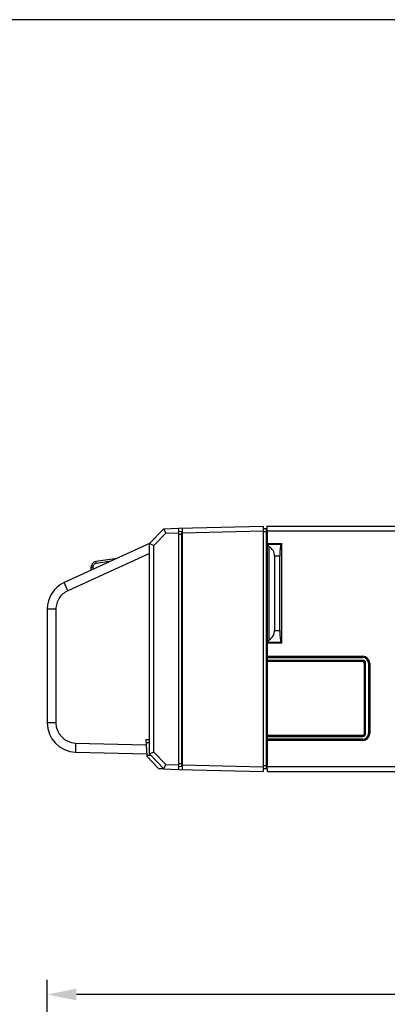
# Model space of a CAD drawing. Header units: millimetres. Extents: x 1898 to 2650, y -151 to 500.
# Tile 27 of 29: x 2364 to 2427, y 184 to 352. Entities that reach past the tile are written whole.
import ezdxf

# ---------------------------------------------------------------- set-up
doc = ezdxf.new("R2010")
doc.units = ezdxf.units.MM
doc.header["$LTSCALE"] = 23.1
doc.header["$PDMODE"] = 3
doc.header["$PDSIZE"] = 0.31
doc.layers.get('0').update_dxf_attribs({"linetype": 'CONTINUOUS'})
doc.layers.get('Defpoints').update_dxf_attribs({"linetype": 'CONTINUOUS'})
doc.layers.add('TEXT', color=7, linetype='CONTINUOUS')
doc.styles.get("Standard").update_dxf_attribs({"font": 'arial.ttf'})
doc.dimstyles.new('DIMSTYLE_2$0', dxfattribs={"dimtxt": 2.5, "dimasz": 3, "dimexe": 0.18, "dimexo": 0.0625, "dimgap": 0.09, "dimtad": 1, "dimdec": 0, "dimdsep": 46, "dimtxsty": 'Standard', "dimblk": '_FILLED', "dimcen": 0.09, "dimadec": 0, "dimazin": 0, "dimtp": 0.01, "dimtm": 0.01, "dimtfac": 1, "dimtdec": 0, "dimtofl": 0, "dimtmove": 0, "dimatfit": 3, "dimldrblk": '_FILLED', "dimfxl": 0, "dimtolj": 1, "dimarcsym": 0})

# ---------------------------------------------------------------- blocks, each defined once
blk = doc.blocks.new('_FILLED')
at = {"color": 0, "linetype": 'ByBlock'}
blk.add_solid([(0, 0), (-1, 0.2), (-1, -0.2)], dxfattribs=at)
blk = doc.blocks.new('*D6')
at = {"color": 0, "linetype": 'Continuous', "lineweight": -2}
for p, q in [((2368.42, 115.39), (2368.42, 188.24)), ((2549.42, 169.79), (2549.42, 188.24)), ((2544.42, 185.74), (2373.42, 185.74))]:
    blk.add_line(p, q, dxfattribs=at)
at = {"layer": 'Defpoints', "color": 0, "linetype": 'Continuous'}
for p in [(2368.42, 185.74), (2549.42, 168.79), (2368.42, 114.39)]:
    blk.add_point(p, dxfattribs=at)
at = {"color": 0, "linetype": 'Continuous', "lineweight": -2, "xscale": 5, "yscale": 5, "zscale": 5, "rotation": 180}
blk.add_blockref('_FILLED', (2368.42, 185.74), dxfattribs=at)
at = {"color": 0, "linetype": 'Continuous', "lineweight": -2, "xscale": 5, "yscale": 5, "zscale": 5}
blk.add_blockref('_FILLED', (2549.42, 185.74), dxfattribs=at)
at = {"color": 0, "linetype": 'Continuous', "insert": (2458.92, 191.91), "char_height": 7.5, "attachment_point": 5}
blk.add_mtext('\\A1;181(7.13)', dxfattribs=at)

msp = doc.modelspace()

# ---------------------------------------------------------------- linework, layer by layer
for p, q in [((2388.418, 265.424), (2385.919, 262.859)), ((2388.743, 264.633), (2386.698, 262.534)), ((2388.418, 265.424), (2390.919, 265.49)), ((2388.743, 264.633), (2388.418, 265.424)), ((2388.743, 264.633), (2390.919, 264.69)), ((2390.919, 265.49), (2405.419, 265.869)), ((2390.919, 265.49), (2390.919, 224.249)), ((2390.919, 264.99), (2391.419, 264.964)), ((2390.919, 264.483), (2391.419, 264.472)), ((2391.419, 264.964), (2391.419, 224.775)), ((2391.519, 265.505), (2391.519, 224.233)), ((2391.519, 264.706), (2405.419, 265.07)), ((2405.419, 265.869), (2405.419, 223.869)), ((2405.919, 265.369), (2405.419, 265.369)), ((2405.919, 264.869), (2405.419, 264.869)), ((2405.919, 265.369), (2405.919, 224.369)), ((2406.019, 265.869), (2406.019, 261.869)), ((2406.024, 265.869), (2406.023, 257.869)), ((2406.024, 265.869), (2430.281, 265.869)), ((2406.109, 265.069), (2406.08, 265.869)), ((2406.109, 265.069), (2430.219, 265.069)), ((2406.109, 265.069), (2406.109, 243.594)), ((2385.919, 262.859), (2371.34, 256.194)), ((2385.919, 262.859), (2386.698, 262.534)), ((2385.919, 226.88), (2385.919, 262.859)), ((2385.919, 226.88), (2385.919, 262.859)), ((2391.519, 263.905), (2391.419, 263.902)), ((2391.519, 263.105), (2391.419, 263.103)), ((2406.019, 263.869), (2405.919, 263.869)), ((2406.109, 262.869), (2408.609, 262.869)), ((2406.261, 262.717), (2406.109, 262.869)), ((2408.609, 262.869), (2408.456, 262.717)), ((2408.609, 245.869), (2408.609, 262.869)), ((2385.919, 261.184), (2371.94, 254.794)), ((2386.698, 227.205), (2386.698, 262.534)), ((2406.019, 262.269), (2405.919, 262.269)), ((2406.023, 261.469), (2405.919, 261.469)), ((2408.456, 262.717), (2406.261, 262.717)), ((2406.369, 262.387), (2406.369, 246.351)), ((2380.384, 260.329), (2376.771, 259.787)), ((2379.4, 259.879), (2376.807, 259.49)), ((2408.24, 260.732), (2407.362, 260.732)), ((2407.362, 260.732), (2407.362, 248.007)), ((2408.24, 248.007), (2408.24, 260.732)), ((2376.211, 258.798), (2375.919, 258.798)), ((2375.919, 258.798), (2375.919, 258.287)), ((2376.211, 258.798), (2376.211, 258.421)), ((2391.519, 258.399), (2391.419, 258.397)), ((2405.919, 258.469), (2406.023, 258.469)), ((2406.055, 257.869), (2405.919, 257.869)), ((2406.055, 244.394), (2406.055, 257.869)), ((2371.94, 254.794), (2371.34, 256.194)), ((2391.519, 253.34), (2391.419, 253.341)), ((2369.918, 251.647), (2368.419, 251.647)), ((2368.419, 251.647), (2368.419, 232.209)), ((2369.918, 251.647), (2369.918, 232.209)), ((2407.362, 248.007), (2408.24, 248.007)), ((2406.261, 246.022), (2406.109, 245.869)), ((2406.261, 246.022), (2408.456, 246.022)), ((2408.609, 245.869), (2408.456, 246.022)), ((2406.055, 244.394), (2405.919, 244.394)), ((2406.019, 228.394), (2406.021, 244.394)), ((2406.109, 245.869), (2408.609, 245.869)), ((2406.091, 243.394), (2406.091, 242.894)), ((2406.102, 243.394), (2422.439, 243.394)), ((2422.439, 242.894), (2406.102, 242.894)), ((2406.109, 243.594), (2422.439, 243.594)), ((2422.439, 242.694), (2406.109, 242.694)), ((2406.109, 242.694), (2406.109, 230.094)), ((2422.439, 243.594), (2422.439, 243.394)), ((2422.439, 242.694), (2422.439, 242.894)), ((2422.739, 242.394), (2422.939, 242.394)), ((2422.739, 230.394), (2422.739, 242.394)), ((2422.939, 230.394), (2422.939, 242.394)), ((2423.639, 242.394), (2423.439, 242.394)), ((2423.439, 242.394), (2423.439, 230.394)), ((2423.639, 242.394), (2423.639, 230.394)), ((2391.519, 236.399), (2391.419, 236.397)), ((2369.918, 232.209), (2368.419, 232.209)), ((2391.419, 231.769), (2391.519, 231.769)), ((2391.419, 231.469), (2391.519, 231.469)), ((2391.519, 231.34), (2391.419, 231.341)), ((2405.919, 231.469), (2406.019, 231.469)), ((2385.319, 229.369), (2385.919, 229.369)), ((2385.319, 229.369), (2385.466, 226.556)), ((2406.019, 229.869), (2405.919, 229.869)), ((2405.919, 229.569), (2406.019, 229.569)), ((2406.091, 229.894), (2406.091, 229.394)), ((2406.102, 229.894), (2422.439, 229.894)), ((2422.439, 229.394), (2406.102, 229.394)), ((2406.109, 230.094), (2422.439, 230.094)), ((2422.439, 229.194), (2406.109, 229.194)), ((2406.109, 229.194), (2406.109, 224.654)), ((2422.439, 230.094), (2422.439, 229.894)), ((2422.439, 229.194), (2422.439, 229.394)), ((2422.739, 230.394), (2422.939, 230.394)), ((2423.639, 230.394), (2423.439, 230.394)), ((2373.288, 228.75), (2385.368, 228.434)), ((2373.288, 228.75), (2373.288, 227.211)), ((2385.345, 228.874), (2385.919, 228.874)), ((2406.055, 228.394), (2405.919, 228.394)), ((2406.055, 226.369), (2406.055, 228.394)), ((2373.288, 227.211), (2385.466, 226.892)), ((2385.46, 226.669), (2386.124, 226.669)), ((2385.523, 226.427), (2387.502, 224.395)), ((2386.698, 227.205), (2385.919, 226.88)), ((2385.919, 226.88), (2388.418, 224.315)), ((2386.698, 227.205), (2388.743, 225.106)), ((2391.419, 226.636), (2391.519, 226.634)), ((2391.419, 225.837), (2391.519, 225.834)), ((2405.919, 226.369), (2406.055, 226.369)), ((2406.15, 223.869), (2406.049, 225.804)), ((2388.345, 224.316), (2387.64, 224.335)), ((2388.346, 224.388), (2388.345, 224.316)), ((2388.418, 224.315), (2388.743, 225.106)), ((2388.418, 224.315), (2390.919, 224.249)), ((2388.743, 225.106), (2390.919, 225.049)), ((2390.919, 225.256), (2391.419, 225.267)), ((2390.919, 224.749), (2391.419, 224.775)), ((2390.919, 224.249), (2405.419, 223.869)), ((2391.419, 225.536), (2391.519, 225.534)), ((2391.519, 225.033), (2405.419, 224.669)), ((2405.919, 224.869), (2405.419, 224.869)), ((2405.919, 224.369), (2405.419, 224.369)), ((2405.919, 225.369), (2406.071, 225.369)), ((2405.919, 224.969), (2406.092, 224.969)), ((2430.219, 224.669), (2406.109, 224.669)), ((2406.15, 223.869), (2431.05, 223.869))]:
    msp.add_line(p, q)
for centre, radius, start, end in [((2403.519, 259.469), 3, 33.40165, 36.86229), ((2410.019, 261.869), 4, 180, 181.40063), ((2376.919, 258.798), 1, 98.53077, 180), ((2373.419, 251.647), 5, 114.56717, 180), ((2422.439, 242.394), 1.2, 0, 90), ((2422.439, 242.394), 1, 0, 90), ((2422.439, 242.394), 0.5, 0, 90), ((2422.439, 242.394), 0.3, 0, 90), ((2373.419, 232.209), 5, 180, 268.5), ((2373.379, 232.209), 3.46, 180, 268.5), ((2422.439, 230.394), 1.2, 270, 0), ((2422.439, 230.394), 1, 270, 0), ((2422.439, 230.394), 0.5, 270, 0), ((2422.439, 230.394), 0.3, 270, 0), ((2385.666, 226.566), 0.2, 183, 224.25), ((2387.645, 224.535), 0.2, 224.25, 268.5)]:
    msp.add_arc(centre, radius, start, end)
for centre, major_axis, ratio, start_param, end_param in [((2406.232, 260.732), (0, 2), 0.1227846, -0.5955144, -0.122173), ((2405.101, 260.732), (2.261, 0), 0.8847253, 0, 0.9752819), ((2408.486, 260.732), (0, 2), 0.1227846, 0.122173, 1.5707963), ((2405.101, 248.007), (2.261, 0), 0.8847253, -0.9752819, 0), ((2408.486, 248.007), (0, 2), 0.1227846, 1.5707963, 3.0194196), ((2406.232, 248.007), (0, 2), 0.1227846, -3.0194196, -2.5460783), ((2406.102, 243.594), (0, 0.2), 0.0359693, -3.1415927, -1.5707963), ((2406.102, 242.694), (0, 0.2), 0.0359693, -1.5707963, 0), ((2406.102, 230.094), (0, 0.2), 0.0359693, -3.1415927, -1.5707963), ((2406.102, 229.194), (0, 0.2), 0.0359693, -1.5707963, 0), ((2406.019, 226.369), (0, 1), 0.0359693, -2.172292, -1.5707963)]:
    msp.add_ellipse(centre, major_axis=major_axis, ratio=ratio, start_param=start_param, end_param=end_param)
for points, knots in [([(2376.807, 259.49), (2376.647, 259.466), (2376.332, 259.296), (2376.211, 258.96), (2376.211, 258.798)], [0, 0, 0, 0, 0.4998915, 1, 1, 1, 1]), ([(2376.807, 259.49), (2376.802, 259.528), (2376.794, 259.582), (2376.784, 259.652), (2376.778, 259.697), (2376.774, 259.732), (2376.77, 259.761), (2376.772, 259.775), (2376.769, 259.786), (2376.771, 259.787)], [0, 0, 0, 0, 0.3820726, 0.5553932, 0.7067262, 0.8308838, 0.9230139, 0.9799769, 1, 1, 1, 1]), ([(2371.94, 254.794), (2371.641, 254.657), (2371.08, 254.297), (2370.427, 253.542), (2370.013, 252.635), (2369.918, 251.975), (2369.918, 251.647)], [0, 0, 0, 0, 0.2501199, 0.5001599, 0.7501054, 1, 1, 1, 1])]:
    msp.add_open_spline(points, degree=3, knots=knots)
at = {"layer": 'TEXT'}
msp.add_lwpolyline([(1897.834, 352.487), (1897.834, -150.72), (2649.834, -150.72), (2649.834, 352.487)], close=True, dxfattribs=at)

# ---------------------------------------------------------------- dimensions: what is measured, and where the dimension line sits
at = {"color": 0, "linetype": 'Continuous'}
dim = msp.add_linear_dim(base=(2368.419, 185.744), p1=(2549.419, 168.79), p2=(2368.419, 114.39), text='<>(7.13)', dimstyle='DIMSTYLE_2$0', override={"dimscale": 2.5, "dimtxt": 3, "dimasz": 2, "dimexe": 1, "dimexo": 0.4, "dimgap": 0.5, "dimtad": 3, "dimdec": 2, "dimpost": ''}, dxfattribs=at)
dim.commit()
dim.dimension.update_dxf_attribs({"geometry": '*D6', "text_midpoint": (2458.919, 191.91)})

doc.saveas('drawing.dxf')
